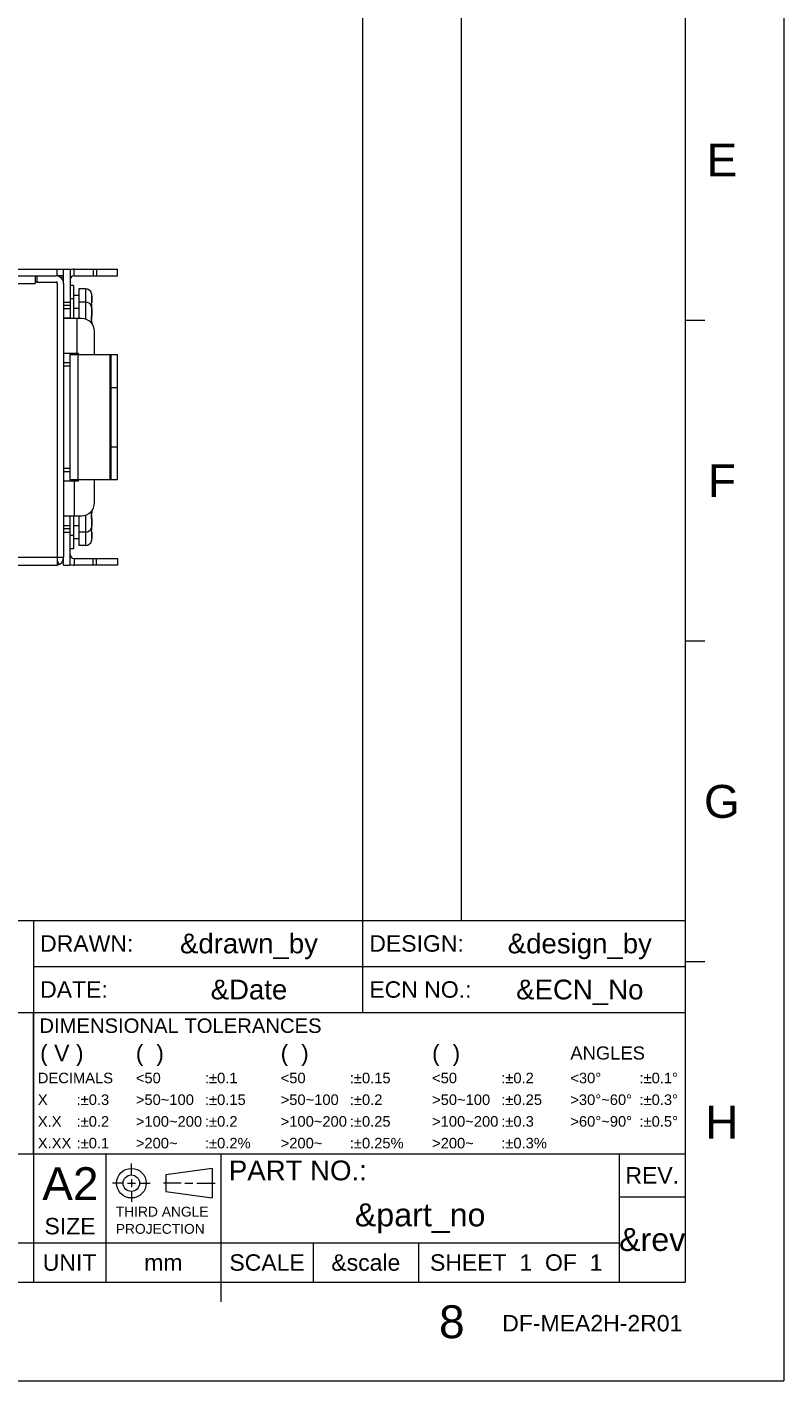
# Model space of a CAD drawing. Extents: x 1967 to 2561, y -57 to 363.
# Tile 13 of 14: x 2446 to 2561, y -57 to 149. Entities that reach past the tile are written whole.
import ezdxf
from ezdxf.enums import TextEntityAlignment as Align

# ---------------------------------------------------------------- set-up
doc = ezdxf.new("R2010")
doc.units = 0
doc.header["$LTSCALE"] = 15.367
doc.header["$MEASUREMENT"] = 0
doc.layers.get('0').update_dxf_attribs({"linetype": 'CONTINUOUS', "lineweight": 5})
doc.layers.add('PANEL-8P_DXF_CONTINUOUS_46', color=7, linetype='CONTINUOUS', lineweight=5)
doc.styles.add('TEXTSTYLE_1', font='arial.ttf')

msp = doc.modelspace()

# ---------------------------------------------------------------- linework, layer by layer
at = {"linetype": 'Continuous', "lineweight": 5}
for p, q in [((2560.511, 363.213), (2560.511, -56.787)), ((2496.511, 348.213), (2496.511, 13.213)), ((2511.511, 348.213), (2511.511, 13.213)), ((2545.511, 348.213), (2545.511, -41.787)), ((2545.511, 104.463), (2548.511, 104.463)), ((2545.511, 55.713), (2548.511, 55.713)), ((2355.511, 13.213), (2545.511, 13.213)), ((2446.511, 13.213), (2446.511, -0.787)), ((2496.511, 13.213), (2496.511, -0.787)), ((2446.511, 6.213), (2545.511, 6.213)), ((2545.511, 6.963), (2548.511, 6.963)), ((2355.511, -0.787), (2545.511, -0.787)), ((2446.511, -0.787), (2446.511, -22.287)), ((2446.511, -22.287), (2446.511, -0.787)), ((2355.511, -22.287), (2545.511, -22.287)), ((2446.511, -22.287), (2446.511, -35.787)), ((2457.511, -22.287), (2457.511, -41.787)), ((2475.011, -22.287), (2475.011, -41.787)), ((2535.511, -22.287), (2535.511, -41.787)), ((2461.398, -25.515), (2461.398, -23.756)), ((2473.652, -24.479), (2466.652, -25.479)), ((2473.652, -24.479), (2473.652, -28.979)), ((2460.202, -26.729), (2458.552, -26.729)), ((2460.802, -26.729), (2462.002, -26.729)), ((2461.402, -26.129), (2461.402, -27.329)), ((2462.602, -26.729), (2464.252, -26.729)), ((2468.944, -26.729), (2466.285, -26.729)), ((2466.652, -25.479), (2466.652, -27.979)), ((2469.544, -26.729), (2470.744, -26.729)), ((2471.344, -26.729), (2474.135, -26.729)), ((2461.402, -27.929), (2461.402, -29.579)), ((2466.652, -27.979), (2473.652, -28.979)), ((2535.511, -28.787), (2545.511, -28.787)), ((2355.511, -35.787), (2535.511, -35.787)), ((2446.511, -35.787), (2446.511, -41.787)), ((2489.011, -35.787), (2489.011, -41.787)), ((2505.011, -35.787), (2505.011, -41.787)), ((1981.511, -41.787), (2545.511, -41.787)), ((2475.011, -41.787), (2475.011, -44.787)), ((1966.511, -56.787), (2560.511, -56.787))]:
    msp.add_line(p, q, dxfattribs=at)
for radius in [2.25, 1.25]:
    msp.add_circle((2461.402, -26.729), radius, dxfattribs=at)
at = {"layer": 'PANEL-8P_DXF_CONTINUOUS_46', "color": 7, "linetype": 'Continuous'}
for p, q in [((2355.112, 112.217), (2451.112, 112.217)), ((2356.112, 111.217), (2447.112, 111.217)), ((2446.812, 111.217), (2446.812, 110.017)), ((2447.112, 111.217), (2449.912, 111.217)), ((2447.112, 110.217), (2447.112, 111.217)), ((2450.112, 111.217), (2450.112, 112.217)), ((2451.112, 111.217), (2450.112, 111.217)), ((2451.112, 112.217), (2452.112, 112.217)), ((2451.112, 111.217), (2451.112, 112.217)), ((2451.112, 110.017), (2451.112, 111.217)), ((2452.112, 112.217), (2452.112, 104.759)), ((2452.712, 112.217), (2459.312, 112.217)), ((2452.712, 111.217), (2452.712, 112.217)), ((2452.712, 111.217), (2459.312, 111.217)), ((2455.595, 112.217), (2455.595, 111.217)), ((2456.088, 112.217), (2456.088, 111.217)), ((2459.312, 111.217), (2459.312, 112.217)), ((2356.312, 110.017), (2446.812, 110.017)), ((2447.112, 110.217), (2446.812, 110.217)), ((2447.112, 110.217), (2449.912, 110.217)), ((2450.112, 110.217), (2449.912, 110.217)), ((2450.112, 110.017), (2450.112, 110.217)), ((2450.112, 110.017), (2450.112, 68.417)), ((2450.534, 111.017), (2451.112, 111.017)), ((2451.112, 110.017), (2451.112, 68.417)), ((2452.612, 109.717), (2452.112, 109.717)), ((2452.612, 109.717), (2452.612, 107.717)), ((2454.412, 109.217), (2453.412, 109.217)), ((2453.412, 109.217), (2453.412, 107.217)), ((2454.412, 109.217), (2454.412, 107.217)), ((2451.112, 107.217), (2452.112, 107.217)), ((2451.112, 107.217), (2451.112, 106.717)), ((2452.612, 107.717), (2452.112, 107.717)), ((2453.412, 108.217), (2452.612, 108.217)), ((2452.612, 107.717), (2452.612, 104.717)), ((2454.412, 107.217), (2453.412, 107.217)), ((2453.412, 107.217), (2453.412, 104.717)), ((2454.412, 107.217), (2454.412, 104.614)), ((2455.36, 108.511), (2455.368, 108.511)), ((2455.36, 108.511), (2455.365, 108.479)), ((2455.363, 107.111), (2455.369, 107.152)), ((2455.365, 108.48), (2455.364, 108.481)), ((2455.365, 108.479), (2455.365, 108.477)), ((2455.365, 107.063), (2455.367, 107.094)), ((2455.365, 107.028), (2455.365, 107.063)), ((2455.365, 107.012), (2455.365, 107.028)), ((2455.367, 107.093), (2455.37, 107.118)), ((2455.399, 108.302), (2455.399, 108.302)), ((2455.407, 108.24), (2455.399, 108.302)), ((2455.412, 108.134), (2455.411, 108.184)), ((2455.412, 108.134), (2455.412, 107.208)), ((2455.412, 107.208), (2455.412, 108.134)), ((2451.112, 106.717), (2452.112, 106.717)), ((2451.112, 106.217), (2452.112, 106.217)), ((2453.412, 106.217), (2452.612, 106.217)), ((2455.36, 107.013), (2455.365, 107.012)), ((2455.36, 106.511), (2455.368, 106.511)), ((2455.36, 106.511), (2455.365, 106.479)), ((2455.36, 105.013), (2455.365, 105.012)), ((2455.363, 105.111), (2455.369, 105.152)), ((2455.372, 106.82), (2455.365, 107.012)), ((2455.365, 106.479), (2455.365, 106.477)), ((2455.365, 105.063), (2455.367, 105.094)), ((2455.365, 105.028), (2455.365, 105.063)), ((2455.365, 105.012), (2455.365, 105.028)), ((2455.372, 104.82), (2455.365, 105.012)), ((2455.367, 105.093), (2455.37, 105.118)), ((2455.367, 104.969), (2455.369, 104.98)), ((2455.367, 104.966), (2455.369, 104.975)), ((2455.368, 106.511), (2455.372, 106.612)), ((2455.369, 104.98), (2455.379, 105.023)), ((2455.369, 104.975), (2455.372, 104.989)), ((2455.372, 106.611), (2455.372, 106.821)), ((2455.372, 104.989), (2455.38, 105.025)), ((2455.379, 105.021), (2455.384, 105.048)), ((2455.399, 106.302), (2455.399, 106.302)), ((2455.407, 106.24), (2455.399, 106.302)), ((2455.399, 105.131), (2455.405, 105.17)), ((2455.399, 105.131), (2455.404, 105.169)), ((2455.399, 105.131), (2455.399, 105.131)), ((2455.412, 106.134), (2455.411, 106.184)), ((2455.412, 106.226), (2455.412, 106.134)), ((2455.412, 106.134), (2455.412, 106.226)), ((2455.412, 106.134), (2455.412, 105.208)), ((2455.412, 105.208), (2455.412, 106.134)), ((2452.112, 104.759), (2451.112, 104.759)), ((2453.812, 104.717), (2451.148, 104.717)), ((2453.112, 104.717), (2453.112, 99.467)), ((2455.36, 104.421), (2455.365, 104.421)), ((2455.365, 104.403), (2455.372, 104.612)), ((2455.365, 104.367), (2455.365, 104.404)), ((2455.367, 104.337), (2455.365, 104.368)), ((2455.371, 104.313), (2455.367, 104.337)), ((2455.375, 104.296), (2455.371, 104.313)), ((2455.372, 104.611), (2455.372, 104.821)), ((2455.394, 104.259), (2455.375, 104.292)), ((2455.399, 104.222), (2455.394, 104.259)), ((2455.412, 104.226), (2455.412, 103.889)), ((2455.412, 103.889), (2455.412, 104.226)), ((2455.812, 99.217), (2455.812, 102.717)), ((2451.112, 99.424), (2452.112, 99.424)), ((2451.148, 99.467), (2453.312, 99.467)), ((2452.112, 99.217), (2452.112, 99.424)), ((2452.112, 99.317), (2452.512, 99.317)), ((2452.112, 99.217), (2459.312, 99.217)), ((2452.112, 80.217), (2452.112, 99.217)), ((2452.512, 99.317), (2452.512, 99.217)), ((2452.53, 99.467), (2453.149, 99.357)), ((2453.167, 99.457), (2453.149, 99.357)), ((2453.312, 99.467), (2453.312, 99.217)), ((2453.312, 80.217), (2453.312, 99.217)), ((2458.112, 99.217), (2458.112, 80.217)), ((2458.312, 80.217), (2458.312, 99.217)), ((2459.312, 80.217), (2459.312, 99.217)), ((2452.112, 97.967), (2451.112, 97.967)), ((2452.112, 97.467), (2451.112, 97.467)), ((2451.112, 97.467), (2451.112, 81.967)), ((2458.312, 94.217), (2459.312, 94.217)), ((2458.312, 85.217), (2459.312, 85.217)), ((2451.112, 81.967), (2452.112, 81.967)), ((2451.112, 81.467), (2452.112, 81.467)), ((2453.312, 79.967), (2451.112, 79.967)), ((2452.112, 80.217), (2459.312, 80.217)), ((2452.112, 80.217), (2452.112, 79.967)), ((2452.112, 80.117), (2452.512, 80.117)), ((2452.512, 80.217), (2452.512, 80.117)), ((2453.149, 80.076), (2452.707, 79.998)), ((2452.712, 79.967), (2452.712, 74.717)), ((2453.169, 79.967), (2453.149, 80.076)), ((2453.312, 80.217), (2453.312, 79.967)), ((2455.812, 76.717), (2455.812, 80.217)), ((2451.112, 74.717), (2453.812, 74.717)), ((2452.112, 67.217), (2452.112, 74.717)), ((2452.612, 74.717), (2452.612, 71.717)), ((2453.412, 74.717), (2453.412, 72.217)), ((2454.412, 74.819), (2454.412, 72.217)), ((2455.36, 75.013), (2455.365, 75.012)), ((2455.36, 74.421), (2455.365, 74.421)), ((2455.363, 75.111), (2455.369, 75.152)), ((2455.365, 75.063), (2455.367, 75.094)), ((2455.365, 75.028), (2455.365, 75.063)), ((2455.365, 75.012), (2455.365, 75.028)), ((2455.372, 74.82), (2455.365, 75.012)), ((2455.365, 74.403), (2455.372, 74.612)), ((2455.365, 74.367), (2455.365, 74.404)), ((2455.367, 74.337), (2455.365, 74.368)), ((2455.367, 75.093), (2455.37, 75.118)), ((2455.369, 74.458), (2455.367, 74.467)), ((2455.382, 74.396), (2455.367, 74.464)), ((2455.371, 74.313), (2455.367, 74.337)), ((2455.371, 74.447), (2455.369, 74.458)), ((2455.379, 74.408), (2455.371, 74.447)), ((2455.375, 74.296), (2455.371, 74.313)), ((2455.372, 74.611), (2455.372, 74.821)), ((2455.394, 74.259), (2455.375, 74.292)), ((2455.399, 74.222), (2455.394, 74.259)), ((2455.399, 74.302), (2455.396, 74.325)), ((2455.399, 74.302), (2455.399, 74.302)), ((2455.405, 74.263), (2455.399, 74.302)), ((2455.404, 74.264), (2455.399, 74.302)), ((2455.412, 75.545), (2455.412, 75.208)), ((2455.412, 75.208), (2455.412, 75.545)), ((2455.412, 74.226), (2455.412, 73.299)), ((2455.412, 73.299), (2455.412, 74.226)), ((2452.112, 73.217), (2451.112, 73.217)), ((2452.112, 72.717), (2451.112, 72.717)), ((2451.112, 72.717), (2451.112, 72.217)), ((2451.112, 72.217), (2452.112, 72.217)), ((2453.412, 73.217), (2452.612, 73.217)), ((2454.412, 72.217), (2453.412, 72.217)), ((2453.412, 72.217), (2453.412, 70.217)), ((2454.412, 72.217), (2454.412, 70.217)), ((2455.368, 72.923), (2455.36, 72.923)), ((2455.36, 72.421), (2455.365, 72.421)), ((2455.365, 72.953), (2455.364, 72.952)), ((2455.365, 72.403), (2455.372, 72.612)), ((2455.365, 72.367), (2455.365, 72.404)), ((2455.367, 72.337), (2455.365, 72.368)), ((2455.367, 72.965), (2455.369, 72.976)), ((2455.371, 72.313), (2455.367, 72.337)), ((2455.372, 72.82), (2455.368, 72.923)), ((2455.369, 72.975), (2455.372, 72.989)), ((2455.371, 72.987), (2455.38, 73.025)), ((2455.375, 72.296), (2455.371, 72.313)), ((2455.372, 72.611), (2455.372, 72.821)), ((2455.394, 72.259), (2455.375, 72.292)), ((2455.379, 73.021), (2455.384, 73.048)), ((2455.399, 72.222), (2455.394, 72.259)), ((2455.399, 73.131), (2455.407, 73.194)), ((2455.399, 73.131), (2455.399, 73.131)), ((2455.407, 73.194), (2455.411, 73.249)), ((2455.412, 73.299), (2455.412, 73.208)), ((2455.412, 73.208), (2455.412, 73.299)), ((2455.412, 72.226), (2455.412, 71.299)), ((2455.412, 71.299), (2455.412, 72.226)), ((2452.612, 71.717), (2452.112, 71.717)), ((2452.612, 71.717), (2452.612, 69.717)), ((2453.412, 71.217), (2452.612, 71.217)), ((2454.412, 70.217), (2453.412, 70.217)), ((2455.368, 70.923), (2455.36, 70.923)), ((2455.365, 70.953), (2455.364, 70.952)), ((2455.367, 70.965), (2455.369, 70.976)), ((2455.369, 70.975), (2455.372, 70.989)), ((2455.371, 70.987), (2455.38, 71.025)), ((2455.379, 71.021), (2455.384, 71.048)), ((2455.399, 71.131), (2455.407, 71.194)), ((2455.399, 71.131), (2455.399, 71.131)), ((2455.407, 71.194), (2455.411, 71.249)), ((2356.312, 68.417), (2451.112, 68.417)), ((2450.112, 68.417), (2450.112, 67.217)), ((2450.112, 67.924), (2450.364, 67.305)), ((2451.112, 67.217), (2451.112, 68.307)), ((2452.612, 69.717), (2452.112, 69.717)), ((2452.712, 68.217), (2459.312, 68.217)), ((2452.712, 68.217), (2452.712, 67.217)), ((2455.595, 67.217), (2455.595, 68.217)), ((2456.088, 67.217), (2456.088, 68.217)), ((2459.312, 68.217), (2459.312, 67.217)), ((2355.112, 67.217), (2450.112, 67.217)), ((2451.112, 67.217), (2452.112, 67.217)), ((2459.312, 67.217), (2452.712, 67.217))]:
    msp.add_line(p, q, dxfattribs=at)
for points in [[(2455.366, 108.468), (2455.361, 108.491), (2455.359, 108.506), (2455.36, 108.511)], [(2455.36, 107.013), (2455.36, 107.063), (2455.363, 107.111)], [(2455.371, 108.447), (2455.368, 108.461), (2455.366, 108.472), (2455.365, 108.479), (2455.364, 108.481)], [(2455.399, 108.302), (2455.391, 108.351), (2455.382, 108.396), (2455.366, 108.468)], [(2455.369, 107.152), (2455.379, 107.184), (2455.389, 107.205), (2455.399, 107.211)], [(2455.37, 107.118), (2455.374, 107.135), (2455.377, 107.146), (2455.378, 107.148)], [(2455.399, 108.302), (2455.394, 108.333), (2455.389, 108.36), (2455.384, 108.385), (2455.379, 108.408), (2455.371, 108.447)], [(2455.399, 107.211), (2455.394, 107.174), (2455.375, 107.141)], [(2455.411, 108.184), (2455.406, 108.252), (2455.399, 108.302)], [(2455.399, 107.211), (2455.406, 107.21), (2455.411, 107.209), (2455.412, 107.208)], [(2455.366, 106.468), (2455.361, 106.491), (2455.359, 106.506), (2455.36, 106.511)], [(2455.364, 106.523), (2455.367, 106.618), (2455.367, 106.815), (2455.36, 107.013)], [(2455.36, 105.013), (2455.36, 105.063), (2455.363, 105.111)], [(2455.36, 104.421), (2455.367, 104.618), (2455.367, 104.815), (2455.36, 105.013)], [(2455.371, 106.447), (2455.368, 106.461), (2455.366, 106.472), (2455.365, 106.479), (2455.364, 106.481)], [(2455.399, 106.302), (2455.391, 106.351), (2455.382, 106.396), (2455.366, 106.468)], [(2455.369, 105.152), (2455.379, 105.184), (2455.389, 105.205), (2455.399, 105.211)], [(2455.37, 105.118), (2455.374, 105.135), (2455.377, 105.146), (2455.378, 105.148)], [(2455.399, 106.302), (2455.394, 106.333), (2455.389, 106.36), (2455.384, 106.385), (2455.379, 106.408), (2455.371, 106.447)], [(2455.399, 105.211), (2455.394, 105.174), (2455.375, 105.141)], [(2455.379, 105.023), (2455.389, 105.074), (2455.399, 105.131)], [(2455.383, 105.04), (2455.387, 105.061), (2455.391, 105.083), (2455.395, 105.106), (2455.399, 105.131)], [(2455.384, 105.048), (2455.389, 105.073), (2455.394, 105.101), (2455.395, 105.103)], [(2455.411, 106.184), (2455.406, 106.252), (2455.399, 106.302)], [(2455.399, 105.211), (2455.406, 105.21), (2455.411, 105.209), (2455.412, 105.208)], [(2455.412, 106.226), (2455.411, 106.224), (2455.408, 106.223)], [(2452.112, 104.759), (2452.114, 104.735), (2452.12, 104.721)], [(2455.366, 104.298), (2455.361, 104.335), (2455.359, 104.377), (2455.36, 104.421)], [(2455.399, 104.222), (2455.391, 104.227), (2455.382, 104.242), (2455.373, 104.266), (2455.366, 104.298)], [(2455.377, 104.287), (2455.378, 104.285), (2455.377, 104.286), (2455.375, 104.296)], [(2455.412, 104.226), (2455.411, 104.224), (2455.406, 104.223), (2455.399, 104.222)], [(2452.112, 99.424), (2452.114, 99.448), (2452.12, 99.462)], [(2455.366, 74.298), (2455.361, 74.335), (2455.359, 74.377), (2455.36, 74.421)], [(2455.36, 75.013), (2455.36, 75.063), (2455.363, 75.111)], [(2455.36, 74.421), (2455.367, 74.618), (2455.367, 74.815), (2455.36, 75.013)], [(2455.399, 74.222), (2455.391, 74.227), (2455.382, 74.242), (2455.373, 74.266), (2455.366, 74.298)], [(2455.369, 75.152), (2455.379, 75.184), (2455.389, 75.205), (2455.399, 75.211)], [(2455.37, 75.118), (2455.374, 75.135), (2455.377, 75.146), (2455.378, 75.148)], [(2455.399, 75.211), (2455.394, 75.174), (2455.375, 75.141)], [(2455.377, 74.287), (2455.378, 74.285), (2455.377, 74.286), (2455.375, 74.296)], [(2455.399, 74.302), (2455.394, 74.333), (2455.389, 74.36), (2455.384, 74.385), (2455.379, 74.408)], [(2455.399, 74.302), (2455.391, 74.351), (2455.382, 74.396)], [(2455.399, 75.211), (2455.406, 75.21), (2455.411, 75.209), (2455.412, 75.208)], [(2455.412, 74.226), (2455.411, 74.224), (2455.406, 74.223), (2455.399, 74.222)], [(2455.366, 72.298), (2455.361, 72.335), (2455.359, 72.377), (2455.36, 72.421)], [(2455.36, 72.923), (2455.365, 72.954), (2455.365, 72.956)], [(2455.36, 72.923), (2455.36, 72.929), (2455.363, 72.949)], [(2455.36, 72.421), (2455.367, 72.618), (2455.367, 72.815), (2455.364, 72.91)], [(2455.363, 72.949), (2455.369, 72.98), (2455.379, 73.023), (2455.389, 73.074), (2455.399, 73.131)], [(2455.364, 72.952), (2455.365, 72.957), (2455.367, 72.965)], [(2455.399, 72.222), (2455.391, 72.227), (2455.382, 72.242), (2455.373, 72.266), (2455.366, 72.298)], [(2455.377, 72.287), (2455.378, 72.285), (2455.377, 72.286), (2455.375, 72.296)], [(2455.383, 73.04), (2455.387, 73.061), (2455.391, 73.083), (2455.395, 73.106), (2455.399, 73.131)], [(2455.384, 73.048), (2455.389, 73.073), (2455.394, 73.101), (2455.395, 73.103)], [(2455.399, 73.131), (2455.406, 73.18), (2455.411, 73.248), (2455.412, 73.299)], [(2455.412, 72.226), (2455.411, 72.224), (2455.406, 72.223), (2455.399, 72.222)], [(2455.408, 73.21), (2455.411, 73.209), (2455.412, 73.208)], [(2455.36, 70.923), (2455.365, 70.954), (2455.365, 70.956)], [(2455.36, 70.923), (2455.36, 70.929), (2455.363, 70.949)], [(2455.363, 70.949), (2455.369, 70.98), (2455.379, 71.023), (2455.389, 71.074), (2455.399, 71.131)], [(2455.364, 70.952), (2455.365, 70.957), (2455.367, 70.965)], [(2455.383, 71.04), (2455.387, 71.061), (2455.391, 71.083), (2455.395, 71.106), (2455.399, 71.131)], [(2455.384, 71.048), (2455.389, 71.073), (2455.394, 71.101), (2455.395, 71.103)], [(2455.399, 71.131), (2455.406, 71.18), (2455.411, 71.248), (2455.412, 71.299)]]:
    msp.add_lwpolyline(points, dxfattribs=at)
for centre, radius, start, end in [((2449.912, 110.017), 1.2, 0, 90), ((2452.712, 110.617), 1.6, 90, 112.23217), ((2452.712, 110.617), 0.6, 90, 180), ((2449.912, 110.017), 0.2, 0, 90), ((2454.412, 108.217), 1, 17.09562, 90), ((2454.412, 106.217), 1, 17.09562, 90), ((2455.273, 108.481), 0.1, 346.61681, 17.09562), ((2455.312, 107.208), 0.1, 308.04391, 0), ((2455.273, 106.481), 0.1, 346.61681, 17.09562), ((2455.273, 104.952), 0.1, 342.90438, 13.38397), ((2455.312, 105.208), 0.1, 308.04391, 0), ((2455.312, 106.226), 0.1, 0.00114, 22.36281), ((2453.812, 102.717), 2, 0, 90), ((2455.312, 104.226), 0.1, 0.00114, 51.93729), ((2453.115, 99.16), 0.2, 16, 80), ((2453.115, 80.273), 0.2, 280, 344), ((2453.812, 76.717), 2, 270, 0), ((2455.273, 74.481), 0.1, 346.61681, 17.09562), ((2455.312, 75.208), 0.1, 308.04391, 0), ((2455.312, 74.226), 0.1, 0.00114, 51.93729), ((2454.412, 73.217), 1, 270, 342.90438), ((2455.273, 72.952), 0.1, 342.90438, 13.38397), ((2455.312, 72.226), 0.1, 0.00114, 51.93729), ((2455.312, 73.208), 0.1, 337.63814, 0), ((2454.412, 71.217), 1, 270, 342.90438), ((2455.273, 70.952), 0.1, 342.90438, 13.38397), ((2449.912, 68.417), 1.2, 279.54277, 0), ((2452.712, 68.817), 0.6, 180, 270), ((2452.712, 68.817), 1.6, 247.76783, 270)]:
    msp.add_arc(centre, radius, start, end, dxfattribs=at)

# ---------------------------------------------------------------- texts
at = {"linetype": 'Continuous', "lineweight": 5, "style": 'TEXTSTYLE_1'}
for s, height, p in [('E', 5, (2551.094, 126.307)), ('F', 5, (2551.094, 77.557)), ('G', 5, (2551.094, 28.807)), ('&drawn_by', 3, (2479.261, 8.213)), ('&design_by', 3, (2529.511, 8.213)), ('&Date', 3, (2479.261, 1.213)), ('&ECN_No', 3, (2529.511, 1.213)), ('H', 5, (2551.094, -19.943)), ('REV.', 2.5, (2540.511, -26.787)), ('&part_no', 3.5, (2505.261, -33.287)), ('&rev', 3.5, (2540.511, -37.037)), ('UNIT', 2.5, (2452.011, -40.037)), ('mm', 2.5, (2466.261, -40.037)), ('SCALE', 2.5, (2482.011, -40.037)), ('&scale', 2.5, (2497.011, -40.037)), ('SHEET  1  OF  1', 2.5, (2519.857, -40.037)), ('8', 5, (2510.074, -50.292))]:
    msp.add_text(s, height=height, dxfattribs=at).set_placement(p, align=Align.CENTER)
for s, height, p in [('DRAWN:', 2.5, (2447.54, 8.463)), ('DESIGN:', 2.5, (2497.54, 8.463)), ('DATE:', 2.5, (2447.54, 1.463)), ('ECN NO.:', 2.5, (2497.54, 1.463)), (' DIMENSIONAL TOLERANCES', 2.2, (2446.574, -3.887)), ('( V )', 2.5, (2447.54, -8.187)), ('(  )', 2.5, (2462.074, -8.187)), ('(  )', 2.5, (2484.074, -8.187)), ('(  )', 2.5, (2507.074, -8.187)), ('ANGLES', 2, (2528.074, -7.937)), ('DECIMALS', 1.6, (2447.192, -11.537)), ('<50', 1.6, (2462.074, -11.537)), (':%%p0.1', 1.6, (2472.574, -11.537)), ('<50', 1.6, (2484.074, -11.537)), (':%%p0.15', 1.6, (2494.574, -11.537)), ('<50', 1.6, (2507.074, -11.537)), (':%%p0.2', 1.6, (2517.574, -11.537)), ('<30%%d', 1.6, (2528.074, -11.537)), (':%%p0.1%%d', 1.6, (2538.574, -11.537)), ('X', 1.6, (2447.192, -14.837)), (':%%p0.3', 1.6, (2453.074, -14.837)), ('>50~100', 1.6, (2462.074, -14.837)), (':%%p0.15', 1.6, (2472.574, -14.837)), ('>50~100', 1.6, (2484.074, -14.837)), (':%%p0.2', 1.6, (2494.574, -14.837)), ('>50~100', 1.6, (2507.074, -14.837)), (':%%p0.25', 1.6, (2517.574, -14.837)), ('>30%%d~60%%d', 1.6, (2528.074, -14.837)), (':%%p0.3%%d', 1.6, (2538.574, -14.837)), (':%%p0.2', 1.6, (2453.074, -18.137)), (':%%p0.2', 1.6, (2472.574, -18.137)), (':%%p0.25', 1.6, (2494.574, -18.137)), (':%%p0.3', 1.6, (2517.574, -18.137)), (':%%p0.5%%d', 1.6, (2538.574, -18.137)), ('X.X', 1.6, (2447.192, -18.137)), ('>100~200', 1.6, (2462.074, -18.137)), ('>100~200', 1.6, (2484.074, -18.137)), ('>100~200', 1.6, (2507.074, -18.137)), ('>60%%d~90%%d', 1.6, (2528.074, -18.137)), ('X.XX', 1.6, (2447.192, -21.437)), (':%%p0.1', 1.6, (2453.074, -21.437)), ('>200~', 1.6, (2462.074, -21.437)), (':%%p0.2%', 1.6, (2472.574, -21.437)), ('>200~', 1.6, (2484.074, -21.437)), (':%%p0.25%', 1.6, (2494.574, -21.437)), ('>200~', 1.6, (2507.074, -21.437)), (':%%p0.3%', 1.6, (2517.574, -21.437)), ('A2', 5, (2447.861, -29.306)), ('PART NO.:', 3, (2476.211, -26.287)), ('THIRD ANGLE', 1.5, (2459.034, -31.809)), ('SIZE', 2.5, (2448.199, -34.508)), ('PROJECTION', 1.5, (2459.034, -34.424)), ('DF-MEA2H-2R01', 2.5, (2517.726, -49.263))]:
    msp.add_text(s, height=height, dxfattribs=at).set_placement(p)

doc.saveas('drawing.dxf')
